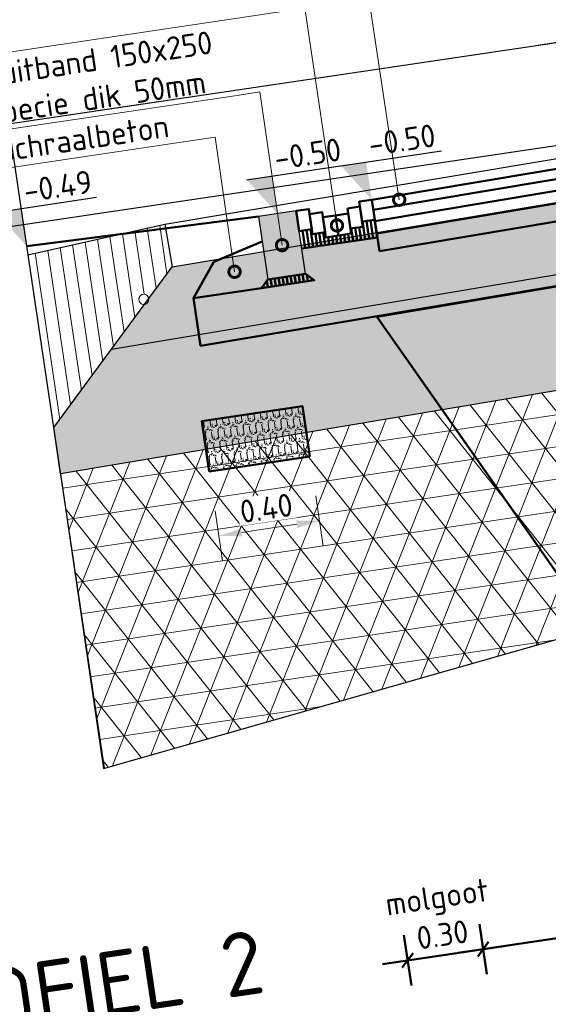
# Model space of a CAD drawing. Header units: metres. Extents: x 0 to 269924, y 0 to 933292.
# Tile 69 of 247: x 133858.63 to 133860.71, y 465878.24 to 465882.11. Entities that reach past the tile are written whole.
import ezdxf
from ezdxf import colors
from ezdxf.entities.mleader import LeaderData, LeaderLine
from ezdxf.lldxf.tags import DXFTag
from ezdxf.math import Vec2, Vec3

# ---------------------------------------------------------------- set-up
doc = ezdxf.new("R2010")
doc.units = ezdxf.units.M
doc.linetypes.add('AL-NAP_LIJN', pattern=[15.25, 12, -1.5, 0.25, -1.5])
doc.linetypes.add('XX-AFBREEK', pattern=[7, 4, -1, 1, -1])
for name, color, linetype, lineweight, true_color in [('B-OI-KL-DATA-G', 3, 'KL-DATA-N', 18, 0x00ff00), ('N-WE-KL-TRACE-GD', 30, 'Continuous', 50, 0xff7f00), ('N-WE-OG-ZONE_LEIDINGSTROOK-AD-50', 30, 'Continuous', 18, 0xff7f00)]:
    doc.layers.add(name, color=color, linetype=linetype, lineweight=lineweight, true_color=true_color)
for name, color, linetype, lineweight in [('B-WE-GW-AFBREEKLIJN-GD', 7, 'XX-AFBREEK', 25), ('B-WE-GW-GROND-AD-50', 253, 'Continuous', 18), ('B-WE-IE-TERREINAFSCHEIDING_NATUURLIJK_HAAG-GD', 60, 'IE-TERREINAFSCHEIDING-NATUURLIJK-HAAG', 25), ('B-WE-MO-BODEM-AD-50', 253, 'Continuous', 18), ('B-WE-VH-VERHARDING-GD', 253, 'Continuous', 25), ('B-WE-VH-VERHARDING_FUNDERING-AD-50', 253, 'Continuous', 18), ('N-WE-GR-GROENSTROOK-GD', 90, 'Continuous', 50), ('N-WE-GW-SLEUF-GD', 90, 'Continuous', 50), ('N-WE-KL-ET_LS_OV_LICHTMAST-S', 190, 'Continuous', 25), ('N-WE-VH-KANTOPSLUITING_OPSLUITBAND-SD', 150, 'Continuous', 25), ('N-WE-VH-M', 7, 'Continuous', 18), ('N-WE-VH-VERHARDING-GD', 7, 'Continuous', 50), ('N-WE-VH-VERHARDING-T18', 10, 'Continuous', 18), ('X-XX-AL-NAP-GD', 7, 'AL-NAP_LIJN', 25), ('X-XX-AL-PEILMAAT-SD', 7, 'Continuous', 25), ('X-XX-AL-VERWIJZING-S', 7, 'Continuous', 25)]:
    doc.layers.add(name, color=color, linetype=linetype, lineweight=lineweight)
doc.layers.add('X-XX-AL-HULPLIJN-GD', color=30, linetype='Continuous', lineweight=25, plot=False)
doc.styles.add('NLCS-ISO', font='NLCS-ISO.ttf')
doc.styles.add('NLCS-ISO-M200-T18', font='NLCS-ISO.ttf', dxfattribs={"height": 0.36})
doc.styles.add('NLCS-ISO-M50-T18', font='NLCS-ISO.ttf', dxfattribs={"height": 0.09000000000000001})
doc.styles.get("Standard").update_dxf_attribs({"font": 'romand.shx'})
doc.linetypes.add('IE-TERREINAFSCHEIDING-NATUURLIJK-HAAG', pattern='A,7,-1.5,[67,NLCS.SHX,S=0.75,R=45,X=0,Y=0],-1.5', length=10)
tags = doc.linetypes.add('KL-DATA-N', pattern='A,4,-1,[101,NLCS.SHX,S=0.5,R=0,X=0,Y=0],-1,4,-1,["D",Standard,S=1,R=0,X=-0.25,Y=-0.5],-1.5', length=12.5).pattern_tags.tags
tags[18] = DXFTag(74, 10)
doc.dimstyles.new('NLCS-M50-T18-PIJL_L2_H2', dxfattribs={"dimscale": 0.05, "dimtxt": 2.5, "dimasz": 1.8, "dimexe": 2, "dimexo": 2, "dimgap": 0.7, "dimtad": 1, "dimzin": 0, "dimdsep": 46, "dimtxsty": 'NLCS-ISO-M50-T18', "dimcen": 0, "dimdle": 2, "dimclrd": 256, "dimclre": 256, "dimclrt": 10, "dimazin": 0, "dimtfac": 1, "dimtdec": 3, "dimtofl": 0, "dimtmove": 0, "dimatfit": 3, "dimfxl": 2, "dimfxlon": 1, "dimtfillclr": 256, "dimtolj": 1, "dimtzin": 0, "dimlwd": -1, "dimlwe": -1, "dimarcsym": 0})
doc.dimstyles.new('NLCS-M50-T18-SCHRAP_L2_H2', dxfattribs={"dimscale": 0.05, "dimtxt": 2.5, "dimasz": 1.008, "dimexe": 2, "dimexo": 2, "dimgap": 0.7, "dimtad": 1, "dimzin": 0, "dimdsep": 46, "dimtxsty": 'NLCS-ISO-M50-T18', "dimblk": 'OBLIQUE', "dimcen": 0, "dimdle": 2, "dimclrd": 256, "dimclre": 256, "dimclrt": 10, "dimazin": 0, "dimtfac": 1, "dimtdec": 3, "dimtofl": 0, "dimtmove": 0, "dimatfit": 3, "dimldrblk": 'OBLIQUE', "dimfxl": 2, "dimfxlon": 1, "dimtfillclr": 256, "dimtolj": 1, "dimtzin": 0, "dimlwd": -1, "dimlwe": -1, "dimarcsym": 0})

# ---------------------------------------------------------------- blocks, each defined once
blk = doc.blocks.new('*U365')
blk.add_hatch(color=8).paths.add_polyline_path([(0.1499999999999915, -0.25), (-1.530808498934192e-17, -0.25), (1.530808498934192e-17, 3.749399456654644e-33), (0.1499999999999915, -1.836970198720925e-17)])
at = {"layer": 'N-WE-VH-VERHARDING-GD', "linetype": 'Continuous'}
h = blk.add_hatch(dxfattribs=at)
h.set_pattern_fill('ANSI31', color=256, scale=0.005, angle=45, style=0)
h.set_pattern_definition([(90, (89116.59644468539, 436374.8204160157), (-0.01587500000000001, 3.469446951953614e-18), [])])
h.paths.add_polyline_path([(0.1499999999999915, -0.25), (-2.329160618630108e-11, -0.2500000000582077), (-0.03000000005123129, -0.2800000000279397), (0.1799999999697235, -0.2800000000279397)])
at = {"flags": 128}
blk.add_lwpolyline([(0.1499999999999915, -0.25), (-1.530808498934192e-17, -0.25), (1.530808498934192e-17, 3.749399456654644e-33), (0.1499999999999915, -1.836970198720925e-17)], close=True, dxfattribs=at)
at = {"layer": 'N-WE-VH-VERHARDING-GD', "linetype": 'Continuous'}
for p, q in [((0.3499999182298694, -0.1499999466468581), (0.1499999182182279, -0.09999994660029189)), ((0.4499999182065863, -0.279999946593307), (0.3499999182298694, -0.1499999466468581)), ((0.1799999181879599, -0.2799999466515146), (0.4499999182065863, -0.279999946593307))]:
    blk.add_line(p, q, dxfattribs=at)
at = {"layer": 'N-WE-VH-VERHARDING-GD', "linetype": 'Continuous', "flags": 128}
blk.add_lwpolyline([(0.1499999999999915, -0.25), (-2.329160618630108e-11, -0.2500000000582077), (-0.03000000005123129, -0.2800000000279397), (0.1799999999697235, -0.2800000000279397)], close=True, dxfattribs=at)
blk = doc.blocks.new('_Oblique')
at = {"color": 0, "linetype": 'ByBlock', "lineweight": -2}
blk.add_line((-0.5, -0.5), (0.5, 0.5), dxfattribs=at)
blk = doc.blocks.new('*D395')
at = {"layer": 'Defpoints', "color": 0, "transparency": 16777216}
for p in [(-4.151816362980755, -0.07568177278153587), (-5.650000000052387, -0.1040000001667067), (-5.650000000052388, -3.084751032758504)]:
    blk.add_point(p, dxfattribs=at)
at = {"layer": 'N-WE-VH-VERHARDING-GD', "transparency": 16777216}
for p, q in [((-5.650000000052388, -2.984751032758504), (-5.650000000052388, -3.184751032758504)), ((-4.151816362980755, -2.984751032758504), (-4.151816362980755, -3.184751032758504)), ((-4.051816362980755, -3.084751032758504), (-5.750000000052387, -3.084751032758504))]:
    blk.add_line(p, q, dxfattribs=at)
at = {"layer": 'N-WE-VH-VERHARDING-GD', "transparency": 16777216, "xscale": 0.0504, "yscale": 0.0504, "zscale": 0.0504, "rotation": 180}
blk.add_blockref('_Oblique', (-5.650000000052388, -3.084751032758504), dxfattribs=at)
at = {"layer": 'N-WE-VH-VERHARDING-GD', "transparency": 16777216, "xscale": 0.0504, "yscale": 0.0504, "zscale": 0.0504}
blk.add_blockref('_Oblique', (-4.151816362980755, -3.084751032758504), dxfattribs=at)
at = {"layer": 'N-WE-VH-VERHARDING-GD', "color": 10, "transparency": 16777216, "insert": (-4.900908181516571, -2.929751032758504), "char_height": 0.09000000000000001, "attachment_point": 5, "style": 'NLCS-ISO-M50-T18'}
blk.add_mtext('\\A1;rijstrook\\P1.50', dxfattribs=at)
blk = doc.blocks.new('_DotSmall')
at = {"color": 0, "linetype": 'ByBlock', "const_width": 0.5}
blk.add_lwpolyline([(-0.0625, 0, 1), (0.0625, 0, 1)], format="xyb", close=True, dxfattribs=at)
blk = doc.blocks.new('*D397')
at = {"layer": 'Defpoints', "color": 0, "transparency": 16777216}
for p in [(-5.949999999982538, -0.1040000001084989), (-5.650000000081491, -0.1040000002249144), (-5.949999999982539, -3.084751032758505)]:
    blk.add_point(p, dxfattribs=at)
at = {"layer": 'N-WE-VH-VERHARDING-GD', "transparency": 16777216}
for p, q in [((-5.949999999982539, -2.984751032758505), (-5.949999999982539, -3.184751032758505)), ((-5.650000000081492, -2.984751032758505), (-5.650000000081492, -3.184751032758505)), ((-5.550000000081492, -3.084751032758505), (-6.049999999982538, -3.084751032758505))]:
    blk.add_line(p, q, dxfattribs=at)
at = {"layer": 'N-WE-VH-VERHARDING-GD', "transparency": 16777216, "xscale": 0.0504, "yscale": 0.0504, "zscale": 0.0504, "rotation": 180}
blk.add_blockref('_Oblique', (-5.949999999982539, -3.084751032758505), dxfattribs=at)
at = {"layer": 'N-WE-VH-VERHARDING-GD', "transparency": 16777216, "xscale": 0.0504, "yscale": 0.0504, "zscale": 0.0504}
blk.add_blockref('_Oblique', (-5.650000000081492, -3.084751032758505), dxfattribs=at)
at = {"layer": 'N-WE-VH-VERHARDING-GD', "color": 10, "transparency": 16777216, "insert": (-5.800000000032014, -2.929751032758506), "char_height": 0.09000000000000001, "attachment_point": 5, "style": 'NLCS-ISO-M50-T18'}
blk.add_mtext('\\A1;molgoot\\P0.30', dxfattribs=at)
blk = doc.blocks.new('SAL-VERWIJZING_ONDERSCHRIFT-SO')
at = {"linetype": 'Continuous', "style": 'NLCS-ISO'}
blk.add_text('SCHAAL 1 :', height=2.5, dxfattribs=at).set_placement((0.000910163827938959, -3.748931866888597))
at = {"style": 'NLCS-ISO'}
for tag, p, height in [('OMSCHRIJVING', (0, 1.25), 5), ('SCHAAL', (18.15091668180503, -3.75), 2.5)]:
    blk.add_attdef(tag, p, '', height=height, dxfattribs=at)
blk = doc.blocks.new('*D398')
at = {"layer": 'Defpoints', "color": 0, "transparency": 16777216}
for p in [(6.718332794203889, -1.467368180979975), (7.118332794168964, -1.467368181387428), (7.118332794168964, -1.723641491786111)]:
    blk.add_point(p, dxfattribs=at)
at = {"layer": 'N-WE-VH-M', "transparency": 16777216}
for p, q in [((6.718332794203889, -1.623641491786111), (6.718332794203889, -1.823641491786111)), ((7.118332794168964, -1.623641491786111), (7.118332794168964, -1.823641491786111)), ((6.808332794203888, -1.723641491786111), (7.028332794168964, -1.723641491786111))]:
    blk.add_line(p, q, dxfattribs=at)
for points in [[(6.808332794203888, -1.708641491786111), (6.808332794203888, -1.738641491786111), (6.718332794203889, -1.723641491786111)], [(7.028332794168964, -1.708641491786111), (7.028332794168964, -1.738641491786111), (7.118332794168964, -1.723641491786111)]]:
    blk.add_solid(points, dxfattribs=at)
at = {"layer": 'N-WE-VH-M', "color": 10, "transparency": 16777216, "insert": (6.918332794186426, -1.643641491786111), "char_height": 0.09000000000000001, "attachment_point": 5, "style": 'NLCS-ISO-M50-T18', "bg_fill": 3, "box_fill_scale": 1.1, "bg_fill_color": 256, "bg_fill_true_color": 13158600, "bg_fill_transparency": 0}
blk.add_mtext('\\A1;0.40', dxfattribs=at)
blk = doc.blocks.new('SAL-PEILMAAT_INFRACAD_H01-SOD')
blk.add_line((-2, 3), (6, 3))
blk.add_solid([(-2, 3), (0, 3), (0, 0)])
at = {"style": 'NLCS-ISO'}
blk.add_attdef('...', (0.3999999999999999, 3.399999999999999), '', height=1.8, dxfattribs=at)
blk = doc.blocks.new('dwarsprofiel Muyeveld 50km')
at = {"layer": 'N-WE-VH-VERHARDING-GD', "linetype": 'Continuous'}
h = blk.add_hatch(dxfattribs=at)
h.set_pattern_fill('ANSI31', color=256, scale=0.1, angle=36.54723268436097, style=0)
h.set_pattern_definition([(90, (90742.28864632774, 436974.9657135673), (-0.015875, 8.673617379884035e-19), [])])
h.paths.add_polyline_path([(-5.650000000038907, -0.2539999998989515), (-5.65000000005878, -0.1840000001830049), (-5.700000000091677, -0.1840000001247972), (-5.700000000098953, -0.2040000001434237), (-5.750000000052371, -0.2040000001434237), (-5.750000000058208, -0.2240684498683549), (-5.800000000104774, -0.2240684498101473), (-5.850000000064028, -0.2240684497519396), (-5.850000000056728, -0.204000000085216), (-5.900000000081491, -0.2040000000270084), (-5.900000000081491, -0.1840000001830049), (-5.949999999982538, -0.1840000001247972), (-5.949999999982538, -0.2540000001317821)])
at = {"layer": 'N-WE-VH-VERHARDING-GD'}
for points in [[(-0.1500000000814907, -1.746229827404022e-10), (-5.650000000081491, -0.1040000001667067)], [(-0.1500000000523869, -0.04000715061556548), (-5.650000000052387, -0.1440071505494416)], [(-0.1500000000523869, -0.08501519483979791), (-5.650000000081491, -0.189015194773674)], [(-5.650000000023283, -0.3090366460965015), (-5.650000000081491, -0.1040000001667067)], [(-5.750000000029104, -0.1240000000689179), (-5.750000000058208, -0.2240684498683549), (-5.800000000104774, -0.2240684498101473)], [(-5.800000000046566, -0.1440684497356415), (-5.75, -0.1440684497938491)], [(-5.750000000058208, -0.2040000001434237), (-5.700000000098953, -0.2040000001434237), (-5.700000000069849, -0.1240000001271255), (-5.750000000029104, -0.1240000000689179)], [(-0.1500000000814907, -0.1350241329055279), (-5.650000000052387, -0.239024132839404)], [(-0.1500000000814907, -0.2050366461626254), (-5.650000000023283, -0.3090366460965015)], [(-5.950000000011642, -0.2540000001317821), (-5.649999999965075, -0.2539999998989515)], [(0.2999999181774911, -0.279999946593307), (0.2999999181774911, -0.4465722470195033), (-6.399999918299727, -0.5732631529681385), (-6.399999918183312, -0.3839999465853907)]]:
    blk.add_lwpolyline(points, dxfattribs=at)
for points in [[(-5.950000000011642, -0.1040000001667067), (-5.900000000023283, -0.1040000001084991), (-5.899999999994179, -0.1840000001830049), (-5.950000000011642, -0.1840000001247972)], [(-5.650000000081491, -0.1040000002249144), (-5.700000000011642, -0.1040000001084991), (-5.700000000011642, -0.1840000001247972), (-5.649999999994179, -0.1840000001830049)], [(-5.900000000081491, -0.1240000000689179), (-5.850000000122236, -0.1239999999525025), (-5.850000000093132, -0.204000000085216), (-5.900000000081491, -0.2040000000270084)], [(-5.850000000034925, -0.1440684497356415), (-5.800000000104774, -0.1440684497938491), (-5.800000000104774, -0.2240684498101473), (-5.850000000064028, -0.2240684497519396)]]:
    blk.add_lwpolyline(points, close=True, dxfattribs=at)
at = {"layer": 'X-XX-AL-HULPLIJN-GD'}
for points in [[(-0.1500000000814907, 0.3999999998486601), (-7.316134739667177, 0.3999999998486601)], [(-0.1500000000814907, -1.164153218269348e-10), (-7.316134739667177, -1.746229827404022e-10)]]:
    blk.add_lwpolyline(points, dxfattribs=at)
at = {"layer": 'N-WE-VH-KANTOPSLUITING_OPSLUITBAND-SD', "xscale": -1}
blk.add_blockref('*U365', (-5.949999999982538, -0.1040000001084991), dxfattribs=at)
at = {"layer": 'N-WE-VH-VERHARDING-GD'}
dim = blk.add_linear_dim(base=(-5.650000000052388, -3.084751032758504), p1=(-4.151816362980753, -0.07568177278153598), p2=(-5.650000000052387, -0.1040000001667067), angle=180, text='rijstrook\\P<>', dimstyle='NLCS-M50-T18-SCHRAP_L2_H2', dxfattribs=at)
dim.commit()
dim.dimension.update_dxf_attribs({"geometry": '*D395', "text_midpoint": (-4.900908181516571, -2.929751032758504)})
dim = blk.add_linear_dim(base=(-5.949999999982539, -3.084751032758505), p1=(-5.650000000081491, -0.1040000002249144), p2=(-5.949999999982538, -0.1040000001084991), angle=180, text='molgoot\\P<>', dimstyle='NLCS-M50-T18-SCHRAP_L2_H2', dxfattribs=at)
dim.commit()
dim.dimension.update_dxf_attribs({"geometry": '*D397', "text_midpoint": (-5.800000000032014, -3.084751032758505), "dimtype": 160})
at = {"layer": 'N-WE-VH-VERHARDING-T18'}
ml = blk.add_multileader_mtext('Standard', dxfattribs=at)
ml.set_content('molgoot 6 strekken straatbakstenen\\Pwaalformaat kleur hardsteen grijs\\Pstelpecie dik 50mm', color=256, style='NLCS-ISO-M50-T18')
ml.set_leader_properties(color=256, linetype='ByLayer', lineweight=-1)
ml.set_arrow_properties(name='DOTSMALL')
ml.build(insert=Vec2(0, 0))
ml.multileader.update_dxf_attribs({"text_left_attachment_type": 5, "text_right_attachment_type": 5, "dogleg_length": 0.09000000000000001, "arrow_head_size": 0.09})
ctx = ml.context
ctx.base_point, ctx.char_height, ctx.arrow_head_size, ctx.landing_gap_size, ctx.plane_origin = Vec3(-8.005000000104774, 0.6797614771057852), 0.09000000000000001, 0.09, 0.04500000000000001, Vec3(-3.802756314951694, -0.09984021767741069)
ctx.left_attachment, ctx.right_attachment = 5, 5
notes = []
notes.append((ctx, [(0, (1, 1, 0), (-5.800000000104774, 0.6797614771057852), (-1, 0), 0.09000000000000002, [(0, [(-5.80000000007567, -0.184068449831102)], 0, [])])]))
ctx.mtext.insert, ctx.mtext.rotation, ctx.mtext.flow_direction = Vec3(-7.960000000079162, 1.096761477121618), -0.1475286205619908, 5
ml = blk.add_multileader_mtext('Standard', dxfattribs=at)
ml.set_content('AC 16 surf DL-B dik 40mm\\Pkleur rood', color=256, style='NLCS-ISO-M50-T18')
ml.set_leader_properties(color=256, linetype='ByLayer', lineweight=-1)
ml.set_arrow_properties(name='DOTSMALL')
ml.build(insert=Vec2(0, 0))
ml.multileader.update_dxf_attribs({"text_left_attachment_type": 5, "text_right_attachment_type": 5, "dogleg_length": 0.09000000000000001, "arrow_head_size": 0.09})
ctx = ml.context
ctx.base_point, ctx.char_height, ctx.arrow_head_size, ctx.landing_gap_size, ctx.plane_origin, ctx.plane_x_axis, ctx.plane_y_axis = Vec3(-5.455119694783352, 0.8297578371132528), 0.09000000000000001, 0.09, 0.04500000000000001, Vec3(-5.642824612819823, -0.2973323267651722), Vec3(1, 2.886468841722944e-12), Vec3(-2.886468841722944e-12, 1)
ctx.left_attachment, ctx.right_attachment = 5, 5
notes.append((ctx, [(0, (1, 1, 0), (-5.545119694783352, 0.829757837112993), (1, 2.886502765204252e-12), 0.09000000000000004, [(0, [(-5.543159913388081, -0.1200813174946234)], 0, [])])]))
ctx.mtext.insert, ctx.mtext.text_direction, ctx.mtext.rotation, ctx.mtext.flow_direction = Vec3(-5.410119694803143, 1.087757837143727), Vec3(1, 2.886468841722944e-12), -0.1475286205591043, 5
ml = blk.add_multileader_mtext('Standard', dxfattribs=at)
ml.set_content('opsluitband 150x250\\Pstelpecie dik 50mm', color=256, style='NLCS-ISO-M50-T18')
ml.set_leader_properties(color=256, linetype='ByLayer', lineweight=-1)
ml.set_arrow_properties(name='DOTSMALL')
ml.build(insert=Vec2(0, 0))
ml.multileader.update_dxf_attribs({"text_left_attachment_type": 5, "text_right_attachment_type": 5, "dogleg_length": 0.09000000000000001, "arrow_head_size": 0.09})
ctx = ml.context
ctx.base_point, ctx.char_height, ctx.arrow_head_size, ctx.landing_gap_size, ctx.plane_origin = Vec3(-7.282793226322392, 0.3797614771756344), 0.09000000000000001, 0.09, 0.04500000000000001, Vec3(-4.025549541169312, -0.09984021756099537)
ctx.left_attachment, ctx.right_attachment = 5, 5
notes.append((ctx, [(0, (1, 1, 0), (-6.022793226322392, 0.3797614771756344), (-1, 0), 0.09000000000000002, [(0, [(-6.025000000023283, -0.2290000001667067)], 0, [])])]))
ctx.mtext.insert, ctx.mtext.rotation, ctx.mtext.flow_direction = Vec3(-7.2377932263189, 0.6467614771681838), -0.1475286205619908, 5
ml = blk.add_multileader_mtext('Standard', dxfattribs=at)
ml.set_content('steunrug van schraalbeton', color=256, style='NLCS-ISO-M50-T18')
ml.set_leader_properties(color=256, linetype='ByLayer', lineweight=-1)
ml.set_arrow_properties(name='DOTSMALL')
ml.build(insert=Vec2(0, 0))
ml.multileader.update_dxf_attribs({"text_left_attachment_type": 5, "text_right_attachment_type": 5, "dogleg_length": 0.09000000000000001, "arrow_head_size": 0.09})
ctx = ml.context
ctx.base_point, ctx.char_height, ctx.arrow_head_size, ctx.landing_gap_size, ctx.plane_origin, ctx.plane_x_axis, ctx.plane_y_axis = Vec3(-7.869938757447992, 0.2297578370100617), 0.09000000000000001, 0.09, 0.04500000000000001, Vec3(-4.730541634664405, -0.2624650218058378), Vec3(1, 5.949685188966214e-12), Vec3(-5.949685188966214e-12, 1)
ctx.left_attachment, ctx.right_attachment = 5, 5
notes.append((ctx, [(0, (1, 1, 0), (-6.222938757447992, 0.2297578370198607), (-1, -5.949619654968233e-12), 0.09000000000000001, [(0, [(-6.225233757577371, -0.3051261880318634)], 0, [])])]))
ctx.mtext.insert, ctx.mtext.text_direction, ctx.mtext.rotation, ctx.mtext.flow_direction = Vec3(-7.824938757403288, 0.3467578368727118), Vec3(1, 5.949685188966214e-12), -0.1475286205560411, 5
for ctx, leaders in notes:
    for number, flags, end, landing, length, lines in leaders:
        leader = LeaderData()
        leader.index, (leader.has_last_leader_line, leader.has_dogleg_vector, leader.attachment_direction) = number, flags
        leader.last_leader_point, leader.dogleg_vector, leader.dogleg_length = Vec3(end), Vec3(landing), length
        for number, points, colour, breaks in lines:
            line = LeaderLine()
            line.index, line.vertices, line.color, line.breaks = number, Vec3.list(points), colors.encode_raw_color(colour), breaks
            leader.lines.append(line)
        ctx.leaders.append(leader)
blk = doc.blocks.new('PROFIEL 2')
at = {"layer": 'B-WE-GW-GROND-AD-50'}
h = blk.add_hatch(dxfattribs=at)
h.set_pattern_fill('AGW-GROND_TEELAARDE-SO', color=256, scale=0.05, angle=-8.452767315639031, pattern_type=2)
h.set_pattern_definition([(90, (831.9988096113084, -507.1133640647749), (-0.05, 3.035766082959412e-17), [])])
edge = h.paths.add_edge_path()
edge.add_line((6.691490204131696, -0.6499706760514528), (6.688332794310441, -0.4799999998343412))
edge.add_line((6.688332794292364, -0.4799999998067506), (6.138332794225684, -0.5199999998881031))
edge.add_line((6.138332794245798, -0.5199999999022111), (6.13833279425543, -1.207329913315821))
edge.add_line((6.138332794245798, -1.207329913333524), (6.40833279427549, -0.9352789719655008))
edge.add_line((6.408332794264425, -0.9352789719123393), (6.562452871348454, -0.77998818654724))
edge.add_arc((6.563140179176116, -0.7599999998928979), 0.01999999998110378, 179.9999999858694, 268.03062040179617, ccw=False)
edge.add_arc((6.563140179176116, -0.7599999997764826), 0.02000000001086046, 2.4029537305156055, 180.0000003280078, ccw=False)
edge.add_line((6.583122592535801, -0.7591614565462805), (6.691490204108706, -0.6499706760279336))
h.paths.add_polyline_path([(14.89821037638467, -0.3799999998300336), (13.16833279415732, -0.4788501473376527), (13.14821037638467, -0.4799999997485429), (13.14505296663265, -0.6499706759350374), (13.4282103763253, -0.9352789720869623), (13.8832847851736, -1.393810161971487), (14.89821037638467, -1.393810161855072)])
edge = h.paths.add_edge_path(flags=16)
edge.add_arc((14.24821037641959, -0.8599999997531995), 0.02000000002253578, -1.4130478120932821e-08, 179.9999999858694, ccw=False)
edge.add_arc((14.28821037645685, -0.8599999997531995), 0.02000000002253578, -1.87480964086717e-09, 179.9999999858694, ccw=False)
edge.add_arc((14.28821037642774, -0.8599999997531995), 0.02000000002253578, -180.0000000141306, -1.4130478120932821e-08, ccw=False)
edge.add_arc((14.24821037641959, -0.8599999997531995), 0.0199999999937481, -180.0000000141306, -1.87480964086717e-09, ccw=False)
edge = h.paths.add_edge_path(flags=16)
edge.add_arc((13.97821037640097, -0.879999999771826), 0.0625, -8.452767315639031, 351.547232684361)
edge = h.paths.add_edge_path(flags=16)
edge.add_arc((14.54821037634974, -1.079999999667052), 0.02000000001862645, -8.452767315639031, 351.547232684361)
edge = h.paths.add_edge_path(flags=16)
edge.add_arc((14.03821037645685, -0.7599999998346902), 0.02000000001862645, -8.452767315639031, 351.547232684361)
edge = h.paths.add_edge_path(flags=16)
edge.add_arc((14.61821037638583, -0.9599999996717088), 0.01999999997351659, 59.9999998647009, 180.0000001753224, ccw=False)
edge.add_arc((14.63821037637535, -0.9599999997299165), 0.0199999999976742, -1.87480964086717e-09, 119.9999999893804, ccw=False)
edge.add_arc((14.63821037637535, -0.9599999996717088), 0.0200000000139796, -119.99999985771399, -1.7907188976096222e-07, ccw=False)
edge.add_arc((14.61821037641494, -0.9599999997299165), 0.01999999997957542, 179.9999999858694, 299.9999999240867, ccw=False)
edge = h.paths.add_edge_path(flags=16)
edge.add_arc((13.78821037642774, -1.099999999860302), 0.02000000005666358, 1.5081070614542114e-07, 30.000000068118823, ccw=False)
edge.add_arc((13.78821037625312, -1.099999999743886), 0.0200000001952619, -29.999999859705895, -8.766551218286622e-08, ccw=False)
edge.add_arc((13.78821037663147, -1.119999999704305), 0.01999999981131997, -2.704783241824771e-07, 29.99999998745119, ccw=False)
edge.add_arc((13.78821037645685, -1.11999999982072), 0.0199999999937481, -180.0000000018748, -1.87480964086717e-09, ccw=False)
edge.add_arc((13.78821037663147, -1.11999999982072), 0.0200000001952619, 150.0000001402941, 179.9999999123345, ccw=False)
edge.add_arc((13.78821037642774, -1.099999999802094), 0.01999999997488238, 180.0000000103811, 210.0000000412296, ccw=False)
edge.add_arc((13.78821037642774, -1.099999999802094), 0.01999999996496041, 150.000000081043, 180.0000000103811, ccw=False)
edge.add_arc((13.78821037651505, -1.079999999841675), 0.02000000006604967, 179.9999999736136, 209.9999998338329, ccw=False)
edge.add_arc((13.78821037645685, -1.079999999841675), 0.0199999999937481, -1.87480964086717e-09, 179.9999999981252, ccw=False)
edge.add_arc((13.78821037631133, -1.07999999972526), 0.02000000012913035, -29.99999992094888, -2.280951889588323e-07, ccw=False)
at = {"layer": 'B-WE-MO-BODEM-AD-50'}
h = blk.add_hatch(dxfattribs=at)
h.set_pattern_fill('AMO-BODEM_ZAND-SO', color=256, scale=0.05, angle=5.249664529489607e-10, pattern_type=2)
h.set_pattern_definition([(37.50000000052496, (-133494.2515229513, -466528.5409477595), (-0.00314966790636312, 0.09634118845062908), [0, -0.07600000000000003, 0, -0.08500000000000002, 0, -0.08125000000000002]), (7.500000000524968, (-133494.2515229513, -466528.5409477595), (0.08848883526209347, 0.1411073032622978), [0, -0.04099999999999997, 0, -0.06849999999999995, 0, -0.02624999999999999]), (327.5000000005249, (-133494.3130229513, -466528.5409477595), (0.1557070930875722, 0.0002829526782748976), [0, -0.025, 0, -0.09, 0, -0.1175]), (317.5000000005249, (-133494.3130229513, -466528.5409477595), (0.1503063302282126, 0.04388377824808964), [0, -0.0125, 0, -0.05899999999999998, 0, -0.06749999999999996])])
h.paths.add_polyline_path([(9.91827158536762, -1.320155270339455), (13.8832847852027, -1.393810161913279), (13.42821037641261, -0.935278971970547), (9.91827158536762, -0.8700776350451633), (6.408332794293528, -0.9352789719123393), (6.138332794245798, -1.207329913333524), (6.138332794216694, -1.390372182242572)])
h = blk.add_hatch(dxfattribs=at)
h.set_pattern_fill('AVH-FUNDERING_EPS-SO', color=256, scale=0.025, angle=-8.452767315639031, pattern_type=2)
h.set_pattern_definition([(359.9999999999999, (831.9988096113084, -507.1133640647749), (6.938893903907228e-17, 0.125), []), (59.99999999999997, (831.9988096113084, -507.1133640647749), (-0.1082531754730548, 0.06250000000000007), []), (120, (831.9988096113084, -507.1133640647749), (-0.1082531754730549, -0.06249999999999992), [])])
h.paths.add_polyline_path([(9.91827158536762, -1.320155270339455), (6.138332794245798, -1.390372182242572), (6.135211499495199, -2.561780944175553), (8.255639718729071, -2.285345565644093), (8.925173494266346, -2.773430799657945), (10.83703202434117, -2.16438732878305), (12.92434724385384, -2.647073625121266), (14.89821037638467, -2.269698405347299), (14.89821037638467, -1.393810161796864), (13.8832847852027, -1.393810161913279)])
at = {"layer": 'B-WE-VH-VERHARDING_FUNDERING-AD-50'}
h = blk.add_hatch(dxfattribs=at)
h.set_pattern_fill('AVH-FUNDERING_02-SO', color=256, scale=0.25, angle=5.249664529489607e-10, pattern_type=2)
h.set_pattern_definition([(5.249664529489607e-10, (-134.8836509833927, 2.992050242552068), (0.2499999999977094, 0.2500000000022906), [0.03125, -0.21875]), (90, (-134.8836509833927, 2.992050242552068), (-0.2500000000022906, 0.2499999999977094), [0.03125, -0.21875]), (135.0000000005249, (-134.8524009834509, 2.99205024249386), (-0.2499999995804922, -2.290584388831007e-12), [0.044194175, -0.309359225]), (5.249664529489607e-10, (-134.8524009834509, 3.13267524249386), (0.2499999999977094, 0.2500000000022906), [0.03125, -0.21875]), (45.00000000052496, (-134.8367759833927, 3.11705024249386), (-2.290598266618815e-12, 0.2499999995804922), [0.022097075, -0.3314563]), (135.0000000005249, (-134.8367759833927, 3.11705024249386), (-0.2499999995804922, -2.290584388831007e-12), [0.022097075, -0.3314563]), (5.249664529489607e-10, (-134.7586509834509, 3.19517524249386), (0.2499999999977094, 0.2500000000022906), [0.044194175, -0.205805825]), (45.00000000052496, (-134.7586509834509, 3.19517524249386), (-2.290598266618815e-12, 0.2499999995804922), [0.03125, -0.3223034]), (135.0000000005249, (-134.7144568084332, 3.19517524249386), (-0.2499999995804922, -2.290584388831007e-12), [0.03125, -0.3223034]), (90, (-134.7117759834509, 3.05455024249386), (-0.2500000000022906, 0.2499999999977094), [0.03125, -0.21875]), (45.00000000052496, (-134.7117759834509, 3.05455024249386), (-2.290598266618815e-12, 0.2499999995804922), [0.022097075, -0.3314563]), (135.0000000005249, (-134.6961509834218, 3.07017524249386), (-0.2499999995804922, -2.290584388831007e-12), [0.022097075, -0.3314563]), (5.249664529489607e-10, (-134.8524009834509, 3.05455024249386), (0.2499999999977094, 0.2500000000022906), [0.015625, -0.209375]), (5.249664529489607e-10, (-134.6649009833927, 3.11705024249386), (0.2499999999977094, 0.2500000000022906), [0.015625, -0.209375]), (90, (-134.7430259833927, 3.14830024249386), (-0.2500000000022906, 0.2499999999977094), [0.015625, -0.209375]), (135.0000000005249, (-134.7117759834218, 3.00767524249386), (-0.2499999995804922, -2.290584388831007e-12), [0.022097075, -0.3314563]), (135.0000000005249, (-134.8211509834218, 3.17955024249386), (-0.2499999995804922, -2.290584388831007e-12), [0.022097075, -0.3314563]), (45.00000000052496, (-134.7664634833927, 3.074081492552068), (-2.290598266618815e-12, 0.2499999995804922), [0.022097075, -0.3314563]), (90, (-134.7977134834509, 3.02330024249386), (-0.2500000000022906, 0.2499999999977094), [0.00390625, -0.24609375]), (90, (-134.7859947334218, 3.128768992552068), (-0.2500000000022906, 0.2499999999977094), [0.00390625, -0.24609375]), (90, (-134.6688072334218, 3.17173774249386), (-0.2500000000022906, 0.2499999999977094), [0.00390625, -0.24609375]), (90, (-134.6649009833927, 3.038925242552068), (-0.2500000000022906, 0.2499999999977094), [0.00390625, -0.24609375])])
h.paths.add_polyline_path([(9.91827158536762, -0.5900293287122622), (7.518332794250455, -0.6346110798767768), (7.322451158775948, -0.6382498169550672), (6.691490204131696, -0.6499706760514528), (6.408332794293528, -0.9352789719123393), (9.91827158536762, -0.8700776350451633), (13.42821037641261, -0.935278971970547), (13.1523947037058, -0.6573681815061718), (12.96833279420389, -0.6573681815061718), (12.97881830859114, -0.6468826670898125)])
at = {"layer": 'N-WE-OG-ZONE_LEIDINGSTROOK-AD-50'}
h = blk.add_hatch(dxfattribs=at)
h.set_pattern_fill('ARO-ZONE_LEIDINGSTROOK-SO', color=256, scale=0.05, angle=-8.452767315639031, pattern_type=2)
h.set_pattern_definition([(179.9999999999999, (7.020332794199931, -1.319868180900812), (-6.071532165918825e-18, -0.05), [0.002, -0.048]), (165.963757, (7.022332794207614, -1.320368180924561), (-0.05000000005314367, -6.508785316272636e-10), [0.002061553, -0.2040937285]), (153.434949, (7.024332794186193, -1.321368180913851), (-0.05000000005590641, -3.781364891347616e-10), [0.002236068, -0.109567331]), (143.130102, (7.026332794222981, -1.322868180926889), (-0.1499999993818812, 0.1000000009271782), [0.0025, -0.2475]), (135, (7.027332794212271, -1.323868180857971), (-0.04999999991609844, 3.469446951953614e-18), [0.0014142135, -0.06929646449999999]), (135, (7.028832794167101, -1.325368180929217), (-0.04999999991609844, 3.469446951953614e-18), [0.0021213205, -0.06858935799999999]), (116.565051, (7.029832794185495, -1.327368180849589), (-0.05000000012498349, 0.05000000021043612), [0.002236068, -0.109567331]), (108.434949, (7.030832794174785, -1.330368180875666), (-0.05000000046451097, 0.09999999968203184), [0.0031622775, -0.1549516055]), (90, (7.030832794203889, -1.332368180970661), (-0.05, 2.602085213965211e-18), [0.002, -0.048]), (0, (7.066332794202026, -1.31986818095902), (0, 0.05), [0.002, -0.048]), (14.036243, (7.064332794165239, -1.320368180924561), (0.1500000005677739, 0.04999999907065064), [0.002061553, -0.2040937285]), (26.56505099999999, (7.062332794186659, -1.321368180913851), (0.05000000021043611, 0.05000000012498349), [0.002236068, -0.109567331]), (36.86989799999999, (7.060332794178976, -1.322868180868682), (0.04999999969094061, 0.05000000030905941), [0.0025, -0.2475]), (45, (7.059332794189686, -1.323868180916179), (8.673617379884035e-19, 0.04999999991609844), [0.0014142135, -0.0692964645]), (45, (7.057832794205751, -1.325368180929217), (8.673617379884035e-19, 0.04999999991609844), [0.0021213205, -0.068589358]), (63.434949, (7.056832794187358, -1.327368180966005), (-3.781364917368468e-10, 0.05000000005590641), [0.002236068, -0.109567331]), (71.565051, (7.055832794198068, -1.330368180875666), (-3.584179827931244e-12, 0.05000000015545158), [0.0031622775, -0.1549516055]), (90, (7.055832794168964, -1.332368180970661), (-0.05, 2.602085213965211e-18), [0.002, -0.048]), (179.9999999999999, (7.04533279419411, -1.364868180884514), (-6.071532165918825e-18, -0.05), [0.002, -0.048]), (194.036243, (7.047332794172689, -1.364368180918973), (-0.1500000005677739, -0.04999999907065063), [0.002061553, -0.2040937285]), (206.565051, (7.049332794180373, -1.363368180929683), (-0.05000000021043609, -0.05000000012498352), [0.002236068, -0.109567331]), (216.8698979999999, (7.051332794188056, -1.361868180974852), (-0.04999999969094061, -0.05000000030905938), [0.0025, -0.2475]), (225, (7.052332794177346, -1.360868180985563), (-8.673617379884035e-18, -0.04999999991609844), [0.0014142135, -0.06929646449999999]), (225, (7.053832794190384, -1.359368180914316), (-8.673617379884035e-18, -0.04999999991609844), [0.0021213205, -0.06858935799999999]), (243.434949, (7.054832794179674, -1.357368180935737), (3.781365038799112e-10, -0.05000000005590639), [0.002236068, -0.109567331]), (251.565051, (7.055832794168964, -1.354368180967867), (3.584157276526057e-12, -0.05000000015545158), [0.003162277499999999, -0.1549516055]), (270, (7.055832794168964, -1.352368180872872), (0.05, -8.673617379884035e-18), [0.002, -0.048]), (0, (7.041332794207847, -1.364868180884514), (0, 0.05), [0.002, -0.048]), (345.9637569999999, (7.039332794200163, -1.364368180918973), (0.05000000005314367, 6.508784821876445e-10), [0.002061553, -0.2040937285]), (333.434949, (7.037332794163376, -1.363368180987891), (0.05000000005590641, 3.781364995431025e-10), [0.002236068, -0.109567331]), (323.1301020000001, (7.035332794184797, -1.361868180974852), (0.1499999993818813, -0.1000000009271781), [0.0025, -0.2475]), (314.9999999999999, (7.034332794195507, -1.360868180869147), (0.04999999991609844, -1.474514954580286e-17), [0.0014142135, -0.0692964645]), (314.9999999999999, (7.032832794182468, -1.359368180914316), (0.04999999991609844, -1.474514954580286e-17), [0.0021213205, -0.068589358]), (296.5650509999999, (7.031832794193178, -1.357368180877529), (0.05000000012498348, -0.05000000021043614), [0.002236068, -0.109567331]), (288.434949, (7.030832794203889, -1.35436818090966), (0.05000000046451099, -0.0999999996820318), [0.0031622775, -0.1549516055]), (270, (7.030832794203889, -1.35236818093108), (0.05, -8.673617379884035e-18), [0.002, -0.048]), (90, (7.055832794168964, -1.352368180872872), (-0.05, 2.602085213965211e-18), [0.02, -0.03]), (90, (7.030832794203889, -1.35236818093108), (-0.05, 2.602085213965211e-18), [0.02, -0.03])])
h.paths.add_polyline_path([(7.118332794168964, -1.467368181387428), (6.718332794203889, -1.467368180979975), (6.718332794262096, -1.267368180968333), (7.118332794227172, -1.267368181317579)])
at = {"layer": 'B-OI-KL-DATA-G'}
blk.add_circle((6.56314017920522, -0.7599999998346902), 0.02, dxfattribs=at)
at = {"layer": 'B-WE-GW-AFBREEKLIJN-GD'}
blk.add_lwpolyline([(6.138332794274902, -0.5199999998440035), (6.138332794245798, -2.561374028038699)], dxfattribs=at)
at = {"layer": 'B-WE-IE-TERREINAFSCHEIDING_NATUURLIJK_HAAG-GD'}
blk.add_lwpolyline([(6.138332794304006, 1.480000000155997), (6.138332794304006, -0.5199999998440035)], dxfattribs=at)
at = {"layer": 'B-WE-VH-VERHARDING-GD'}
for points in [[(6.688332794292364, -0.4799999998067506), (9.91827158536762, -0.4199999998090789), (13.14821037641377, -0.4799999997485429)], [(6.138332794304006, -0.5199999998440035), (6.688332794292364, -0.4799999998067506)], [(6.688332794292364, -0.4799999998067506), (6.691490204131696, -0.6499706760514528)], [(6.691490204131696, -0.6499706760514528), (9.91827158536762, -0.5900293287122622), (13.14505296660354, -0.6499706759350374)], [(6.408332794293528, -0.9352789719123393), (6.691490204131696, -0.6499706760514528)], [(6.408332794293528, -0.9352789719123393), (9.91827158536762, -0.8700776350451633), (13.42821037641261, -0.935278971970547)]]:
    blk.add_lwpolyline(points, dxfattribs=at)
at = {"layer": 'N-WE-KL-TRACE-GD'}
blk.add_lwpolyline([(7.118332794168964, -1.467368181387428), (6.718332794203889, -1.467368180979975), (6.718332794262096, -1.267368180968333), (7.118332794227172, -1.267368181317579)], close=True, dxfattribs=at)
at = {"layer": 'X-XX-AL-HULPLIJN-GD'}
for points in [[(13.42821037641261, -0.935278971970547), (13.8832847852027, -1.393810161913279), (9.91827158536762, -1.320155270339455), (6.138332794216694, -1.390372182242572), (6.138332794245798, -1.207329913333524), (6.408332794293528, -0.9352789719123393)], [(6.138332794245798, -1.390372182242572), (6.135211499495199, -2.561780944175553), (8.255639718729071, -2.285345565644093), (9.54633587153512, -2.74837253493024), (10.83703202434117, -2.16438732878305), (12.92434724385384, -2.647073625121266), (14.89821037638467, -2.269698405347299), (14.89821037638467, -1.393810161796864), (13.8832847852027, -1.393810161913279)]]:
    blk.add_lwpolyline(points, dxfattribs=at)
at = {"layer": 'X-XX-AL-NAP-GD'}
blk.add_lwpolyline([(20.23398783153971, 1.688022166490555e-09), (0, 0)], dxfattribs=at)
at = {"layer": 'X-XX-AL-VERWIJZING-S', "xscale": 0.05, "yscale": 0.05, "zscale": 0.05}
blk.add_blockref('SAL-VERWIJZING_ONDERSCHRIFT-SO', (5.138332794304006, -3.589834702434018), dxfattribs=at).add_auto_attribs({'OMSCHRIJVING': 'PROFIEL 2', 'SCHAAL': '50'})
at = {"layer": 'N-WE-VH-M'}
dim = blk.add_linear_dim(base=(7.118332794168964, -1.723641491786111), p1=(6.718332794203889, -1.467368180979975), p2=(7.118332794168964, -1.467368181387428), dimstyle='NLCS-M50-T18-PIJL_L2_H2', override={"dimtfill": 1}, dxfattribs=at)
dim.commit()
dim.dimension.update_dxf_attribs({"geometry": '*D398', "text_midpoint": (6.918332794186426, -1.643641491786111)})

msp = doc.modelspace()

# ---------------------------------------------------------------- block references
at = {"layer": 'N-WE-VH-VERHARDING-GD', "rotation": 8.452767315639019}
msp.add_blockref('PROFIEL 2', (133852.5156606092, 465880.7954434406), dxfattribs=at)

# ---------------------------------------------------------------- next in the draw order: linework, layer by layer
at = {"layer": 'N-WE-GR-GROENSTROOK-GD'}
msp.add_lwpolyline([(133858.658698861, 465881.2173928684), (133859.5702133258, 465881.3342738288)], dxfattribs=at)
at = {"layer": 'N-WE-GW-SLEUF-GD'}
msp.add_line((133860.0365846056, 465880.9387110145), (133861.1183750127, 465879.3947763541), dxfattribs=at)
at = {"layer": 'X-XX-AL-HULPLIJN-GD', "flags": 128}
msp.add_lwpolyline([(133860.0365846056, 465880.9387110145), (133862.6208758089, 465881.376750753)], dxfattribs=at)

# ---------------------------------------------------------------- next in the draw order: block references
at = {"layer": 'N-WE-KL-ET_LS_OV_LICHTMAST-S', "rotation": 8.452767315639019}
msp.add_blockref('dwarsprofiel Muyeveld 50km', (133865.5886639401, 465882.3338078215), dxfattribs=at)
at = {"layer": 'X-XX-AL-PEILMAAT-SD', "xscale": 0.05, "yscale": 0.05, "zscale": 0.05, "rotation": 8.452767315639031}
for p, values in [((133860.0153251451, 465881.4004211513), {'...': '-0.50'}), ((133859.644398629, 465881.3452983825), {'...': '-0.50'}), ((133858.658698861, 465881.2173928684), {'...': '-0.49'})]:
    msp.add_blockref('SAL-PEILMAAT_INFRACAD_H01-SOD', p, dxfattribs=at).add_auto_attribs(values)

# ---------------------------------------------------------------- next in the draw order: leaders
at = {"layer": 'N-WE-VH-VERHARDING-T18'}
ml = msp.add_multileader_mtext('Standard', dxfattribs=at)
ml.set_content('', color=256, style='NLCS-ISO-M200-T18')
ml.set_leader_properties(color=256, linetype='ByLayer', lineweight=-1)
ml.build(insert=Vec2(0, 0))
ml.multileader.update_dxf_attribs({"has_dogleg": 0, "text_left_attachment_type": 5, "text_right_attachment_type": 5, "dogleg_length": 0.36, "arrow_head_size": 0.36})
ctx = ml.context
ctx.base_point, ctx.char_height, ctx.arrow_head_size, ctx.landing_gap_size, ctx.plane_origin = Vec3(135697.3917517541, 466805.7658595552), 0.36, 0.36, 0.18, Vec3(135695.696623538, 466805.188890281)
ctx.left_attachment, ctx.right_attachment = 5, 5
notes = []
notes.append((ctx, [(0, (0, 0, 0), (0, 0), (1, 0), 1, [])]))
ctx.mtext.insert, ctx.mtext.rotation, ctx.mtext.flow_direction = Vec3(135697.5717517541, 466806.1258595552), -0.1475286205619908, 5
for ctx, leaders in notes:
    for number, flags, end, landing, length, lines in leaders:
        leader = LeaderData()
        leader.index, (leader.has_last_leader_line, leader.has_dogleg_vector, leader.attachment_direction) = number, flags
        leader.last_leader_point, leader.dogleg_vector, leader.dogleg_length = Vec3(end), Vec3(landing), length
        for number, points, colour, breaks in lines:
            line = LeaderLine()
            line.index, line.vertices, line.color, line.breaks = number, Vec3.list(points), colors.encode_raw_color(colour), breaks
            leader.lines.append(line)
        ctx.leaders.append(leader)

doc.saveas('drawing.dxf')
